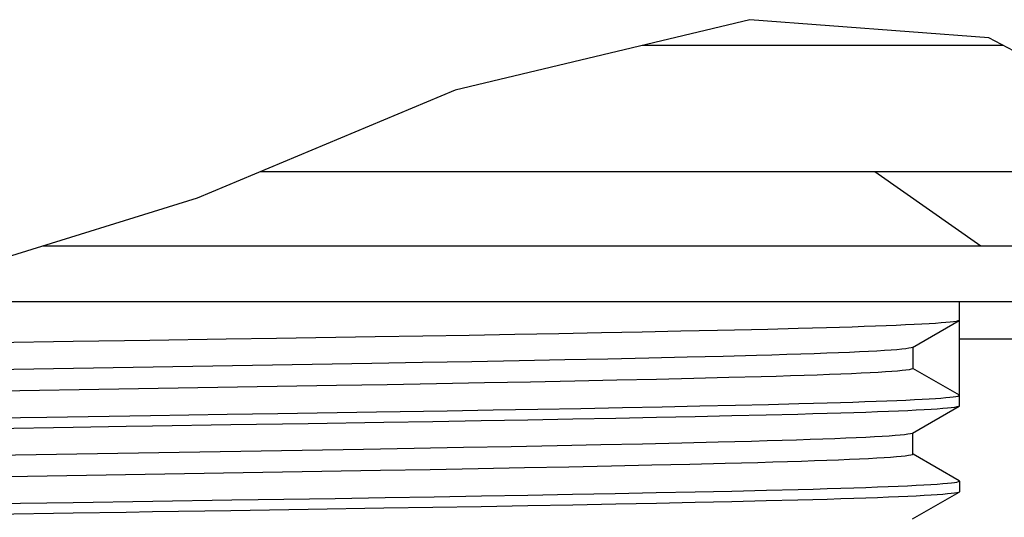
# Model space of a CAD drawing. Header units: centimetres. Extents: x 22052 to 56535, y 76485 to 78519.
# Tile 158 of 235: x 54150.81 to 54154.78, y 77739.86 to 77741.87. Entities that reach past the tile are written whole.
import ezdxf

# ---------------------------------------------------------------- set-up
doc = ezdxf.new("R2010")
doc.units = ezdxf.units.CM
doc.layers.add('$_urządzenia', color=250, linetype='Continuous')

# ---------------------------------------------------------------- blocks, each defined once
blk = doc.blocks.new('A$C92957c0b')
at = {"layer": '$_urządzenia'}
h = blk.add_hatch(dxfattribs=at)
h.set_pattern_fill('_USER', color=256, scale=29.7037395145, angle=324.9999999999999, pattern_type=0)
h.set_pattern_definition([(324.9999999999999, (-1585.0724248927, -2113.6056866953), (17.03736505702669, 24.33187894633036), [])])
h.paths.add_polyline_path([(-213.5456109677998, -1076.5), (-199.7796247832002, -1076.5), (-199.7761351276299, -1076.5765097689), (-199.77346565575, -1076.65463025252), (-199.77161636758, -1076.73436145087), (-199.7705872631, -1076.8157033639), (-199.3645771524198, -1076.78348188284), (-198.93746937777, -1076.743102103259), (-198.4892639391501, -1076.694564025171), (-198.0199608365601, -1076.637867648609), (-197.5295600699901, -1076.573012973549), (-197.0180616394, -1076.5), (-164.1742603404, -1076.5), (-163.9799316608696, -1076.68376480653), (-163.7869957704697, -1076.87669337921), (-163.59555435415, -1077.078399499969), (-163.4056413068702, -1077.28875442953), (-163.2170193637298, -1077.50865934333), (-163.02938346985, -1077.73927289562), (-162.8424963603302, -1077.981496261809), (-162.6563919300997, -1078.23520070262), (-162.4711718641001, -1078.5), (-216.8572072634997, -1078.5), (-216.02623596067, -1077.96300660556), (-215.1973128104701, -1077.450675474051), (-214.37043781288, -1076.96300660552)])
for p, q in [((-176.7899681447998, -1072.4101928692), (-184.7201370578, -1074.307294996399)), ((-170.3562514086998, -1072.902441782), (-176.7899681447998, -1072.4101928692)), ((-169.9817160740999, -1073.1006226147), (-179.6760671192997, -1073.1006226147)), ((-165.4890062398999, -1075.4778855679), (-170.3562514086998, -1072.902441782)), ((-184.7201370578, -1074.307294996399), (-191.6684467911, -1077.2119893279)), ((-189.9652994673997, -1076.5), (-164.7889166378, -1076.5)), ((-191.6684467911, -1077.2119893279), (-197.3917892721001, -1078.987897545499)), ((-195.8194080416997, -1078.5), (-163.4190316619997, -1078.5)), ((-218.2814373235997, -1080), (-162.3916179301, -1080)), ((-171.1499999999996, -1082.809090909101), (-171.1499999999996, -1080)), ((-172.4083512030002, -1081.231389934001), (-171.1580662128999, -1080.509279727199)), ((-171.1499999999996, -1080.500002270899), (-171.1580662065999, -1080.5092958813)), ((-178.6450375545, -1080.7989327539), (-179.6884064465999, -1080.820693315)), ((-177.6613703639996, -1080.7774269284), (-178.6450375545, -1080.7989327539)), ((-176.7411797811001, -1080.756250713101), (-177.6613703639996, -1080.7774269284)), ((-189.5273209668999, -1080.991555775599), (-190.8892895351, -1081.012884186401)), ((-186.8772627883, -1080.949903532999), (-189.5273209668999, -1080.991555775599)), ((-185.5954872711, -1080.9289788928), (-186.8772627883, -1080.949903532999)), ((-184.3410263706, -1080.9077408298), (-185.5954872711, -1080.9289788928)), ((-183.1172483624, -1080.886183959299), (-184.3410263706, -1080.9077408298)), ((-181.9302384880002, -1080.8644244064), (-183.1172483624, -1080.886183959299)), ((-180.7855130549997, -1080.8425679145), (-181.9302384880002, -1080.8644244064)), ((-179.6884064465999, -1080.820693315), (-180.7855130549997, -1080.8425679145)), ((-171.150003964, -1081), (-161.7066754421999, -1081)), ((-172.3998321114, -1081.2215909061), (-172.3998396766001, -1081.7988592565)), ((-182.9974463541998, -1081.5935193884), (-184.2761030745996, -1081.6178529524)), ((-181.7727630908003, -1081.569128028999), (-182.9974463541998, -1081.5935193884)), ((-180.6088891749, -1081.544825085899), (-181.7727630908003, -1081.569128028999)), ((-179.5119216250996, -1081.5207544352), (-180.6088891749, -1081.544825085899)), ((-178.4763002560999, -1081.496797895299), (-179.5119216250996, -1081.5207544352)), ((-177.5072901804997, -1081.473063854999), (-178.4763002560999, -1081.496797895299)), ((-176.6138562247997, -1081.4497612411), (-177.5072901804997, -1081.473063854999)), ((-185.5992783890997, -1081.641947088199), (-186.9624052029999, -1081.6657205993)), ((-184.2761030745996, -1081.6178529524), (-185.5992783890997, -1081.641947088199)), ((-171.1500040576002, -1082.520452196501), (-172.3998396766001, -1081.7988592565)), ((-180.3676932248, -1082.116894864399), (-181.4977843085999, -1082.1407495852)), ((-179.3024908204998, -1082.093272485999), (-180.3676932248, -1082.116894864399)), ((-178.2953309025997, -1082.069729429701), (-179.3024908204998, -1082.093272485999)), ((-177.3522335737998, -1082.046386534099), (-178.2953309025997, -1082.069729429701)), ((-176.4851897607, -1082.0235030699), (-177.3522335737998, -1082.046386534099)), ((-185.2249941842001, -1082.2124959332), (-186.5559143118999, -1082.2359957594)), ((-183.9363549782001, -1082.188751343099), (-185.2249941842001, -1082.2124959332)), ((-182.6894756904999, -1082.1647496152), (-183.9363549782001, -1082.188751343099)), ((-181.4977843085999, -1082.1407495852), (-182.6894756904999, -1082.1647496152)), ((-184.9328809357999, -1082.938308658), (-183.6991731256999, -1082.916976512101)), ((-183.6991731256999, -1082.916976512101), (-182.4995647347, -1082.8954161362)), ((-182.4995647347, -1082.8954161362), (-181.3382417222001, -1082.873676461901)), ((-181.3382417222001, -1082.873676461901), (-180.2188367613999, -1082.851825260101)), ((-180.2188367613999, -1082.851825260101), (-179.1482788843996, -1082.8299995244)), ((-179.1482788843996, -1082.8299995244), (-178.1322402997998, -1082.8082930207)), ((-178.1322402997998, -1082.8082930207), (-177.1775980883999, -1082.786871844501)), ((-177.1775980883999, -1082.786871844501), (-176.2891635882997, -1082.765890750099)), ((-176.2891635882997, -1082.765890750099), (-175.4675047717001, -1082.7452397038)), ((-172.4083512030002, -1083.540480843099), (-171.1580662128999, -1082.8183706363)), ((-190.8600736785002, -1083.0328675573), (-189.4919376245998, -1083.011443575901)), ((-189.4919376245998, -1083.011443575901), (-186.8388342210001, -1082.9697288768)), ((-186.8388342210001, -1082.9697288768), (-184.9328809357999, -1082.938308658)), ((-181.5521633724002, -1083.1663962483), (-182.7667954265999, -1083.188943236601)), ((-180.3955891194, -1083.1439959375), (-181.5521633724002, -1083.1663962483)), ((-179.299919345, -1083.121800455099), (-180.3955891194, -1083.1439959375)), ((-178.2587085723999, -1083.0997001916), (-179.299919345, -1083.121800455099)), ((-177.2734247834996, -1083.077736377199), (-178.2587085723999, -1083.0997001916)), ((-176.3491345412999, -1083.0559634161), (-177.2734247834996, -1083.077736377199)), ((-175.4970888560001, -1083.0346678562), (-176.3491345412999, -1083.0559634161)), ((-186.6401859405, -1083.2551873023), (-188.67877473, -1083.2873473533)), ((-185.3186994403, -1083.233453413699), (-186.6401859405, -1083.2551873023)), ((-184.0258047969, -1083.2113610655), (-185.3186994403, -1083.233453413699)), ((-182.7667954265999, -1083.188943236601), (-184.0258047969, -1083.2113610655)), ((-172.4083758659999, -1083.5404950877), (-172.4215645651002, -1083.546377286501)), ((-172.3998321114, -1084.1079545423), (-172.3998321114, -1083.540480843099)), ((-185.8249660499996, -1083.955045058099), (-187.1859719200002, -1083.9786151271)), ((-184.499377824, -1083.931083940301), (-185.8249660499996, -1083.955045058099)), ((-183.2145467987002, -1083.906819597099), (-184.499377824, -1083.931083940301)), ((-181.9780062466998, -1083.8823866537), (-183.2145467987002, -1083.906819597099)), ((-180.7983487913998, -1083.857953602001), (-181.9780062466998, -1083.8823866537)), ((-179.6770584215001, -1083.833548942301), (-180.7983487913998, -1083.857953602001)), ((-178.6213016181, -1083.8093239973), (-179.6770584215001, -1083.833548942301)), ((-177.6419891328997, -1083.7855411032), (-178.6213016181, -1083.8093239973)), ((-176.7418300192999, -1083.7622927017), (-177.6419891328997, -1083.7855411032)), ((-171.1580662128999, -1084.8202657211), (-172.3977191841, -1084.1042962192)), ((-184.0996981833, -1084.5009093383), (-185.393091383, -1084.524610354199)), ((-182.8548647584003, -1084.477086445), (-184.0996981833, -1084.5009093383)), ((-181.6612545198, -1084.4531991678), (-182.8548647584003, -1084.477086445)), ((-180.5144004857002, -1084.429148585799), (-181.6612545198, -1084.4531991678)), ((-179.4252807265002, -1084.405148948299), (-180.5144004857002, -1084.429148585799)), ((-178.4016487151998, -1084.381368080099), (-179.4252807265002, -1084.405148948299)), ((-177.4510494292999, -1084.357990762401), (-178.4016487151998, -1084.381368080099)), ((-176.5780554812, -1084.335138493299), (-177.4510494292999, -1084.357990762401)), ((-185.393091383, -1084.524610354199), (-186.7351362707, -1084.548176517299)), ((-171.1499999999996, -1084.8295454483), (-171.1499999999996, -1085.118181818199)), ((-186.6017082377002, -1085.2750065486), (-185.2908391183, -1085.253426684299)), ((-185.2908391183, -1085.253426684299), (-184.0120562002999, -1085.2315605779)), ((-184.0120562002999, -1085.2315605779), (-182.7677794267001, -1085.209400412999)), ((-182.7677794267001, -1085.209400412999), (-181.5636574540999, -1085.1870533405)), ((-181.5636574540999, -1085.1870533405), (-180.410253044, -1085.1647253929)), ((-180.410253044, -1085.1647253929), (-179.3109607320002, -1085.142468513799)), ((-179.3109607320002, -1085.142468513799), (-178.2625582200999, -1085.120223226)), ((-178.2625582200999, -1085.120223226), (-177.2702741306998, -1085.0981040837)), ((-177.2702741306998, -1085.0981040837), (-176.3410169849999, -1085.076206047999)), ((-176.3410169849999, -1085.076206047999), (-175.4884173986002, -1085.0548797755)), ((-172.4083512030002, -1085.8495717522), (-171.1580662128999, -1085.1274615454)), ((-186.6401859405, -1085.564278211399), (-188.67877473, -1085.596438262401)), ((-185.3186994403, -1085.5425443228), (-186.6401859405, -1085.564278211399)), ((-184.0258047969, -1085.5204519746), (-185.3186994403, -1085.5425443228)), ((-182.7667954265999, -1085.498034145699), (-184.0258047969, -1085.5204519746)), ((-181.5521633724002, -1085.4754871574), (-182.7667954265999, -1085.498034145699)), ((-180.3955891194, -1085.453086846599), (-181.5521633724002, -1085.4754871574)), ((-179.299919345, -1085.4308913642), (-180.3955891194, -1085.453086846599)), ((-178.2587085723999, -1085.408791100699), (-179.299919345, -1085.4308913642)), ((-177.2734247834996, -1085.3868272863), (-178.2587085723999, -1085.408791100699)), ((-176.3491345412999, -1085.365054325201), (-177.2734247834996, -1085.3868272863)), ((-175.4970888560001, -1085.343758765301), (-176.3491345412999, -1085.365054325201))]:
    blk.add_line(p, q, dxfattribs=at)
for points in [[(-171.1580662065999, -1080.5092958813), (-171.1897240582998, -1080.520707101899), (-171.2396135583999, -1080.5312125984), (-171.3097380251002, -1080.541832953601), (-171.4002003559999, -1080.5525553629), (-171.5109635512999, -1080.5633414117), (-171.6420457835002, -1080.5741919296), (-171.7934395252, -1080.585106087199), (-171.9648996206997, -1080.5960429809), (-172.1562895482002, -1080.6070015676), (-172.3674957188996, -1080.617982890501), (-172.5981548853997, -1080.6289491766), (-172.8481005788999, -1080.639902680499), (-173.1170544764, -1080.650841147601), (-173.404324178, -1080.661720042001), (-173.7095352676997, -1080.672537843), (-174.0323493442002, -1080.6832960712), (-174.3719566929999, -1080.6939547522), (-174.7275770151, -1080.704481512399), (-175.0990503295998, -1080.7149087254), (-175.4864906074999, -1080.7252935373)], [(-175.4864906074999, -1080.7252935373), (-176.3067127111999, -1080.745876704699), (-176.7411797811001, -1080.756250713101)], [(-190.8892895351, -1081.012884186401), (-192.9385740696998, -1081.0449867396), (-193.6251325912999, -1081.055728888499), (-195, -1081.077275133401)], [(-195, -1081.077275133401), (-197.1409539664, -1081.110819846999), (-199.2699774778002, -1081.1441701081)], [(-172.4481865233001, -1081.245077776), (-172.5085836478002, -1081.256973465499), (-172.5929909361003, -1081.268946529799), (-172.7012318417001, -1081.280980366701), (-172.8331517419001, -1081.2930646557), (-172.9883377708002, -1081.305170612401), (-173.1665189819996, -1081.3172876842), (-173.3679127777, -1081.329433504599), (-173.5920956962, -1081.341582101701), (-173.8388072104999, -1081.353720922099), (-174.1089309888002, -1081.365887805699), (-174.4030818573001, -1081.378095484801), (-174.7202776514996, -1081.390290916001), (-175.0589872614, -1081.402413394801), (-175.4181416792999, -1081.414429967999), (-175.7974071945, -1081.426335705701), (-176.1960520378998, -1081.4381133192), (-176.6138562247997, -1081.4497612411)], [(-172.4083758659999, -1081.231404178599), (-172.4119342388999, -1081.233281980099), (-172.4481865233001, -1081.245077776)], [(-186.9624052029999, -1081.6657205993), (-201.4288165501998, -1081.905157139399), (-203.5049975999, -1081.9400726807)], [(-172.3998321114, -1081.7988635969), (-172.4115275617, -1081.8103533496), (-172.4466316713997, -1081.8219581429), (-172.5051148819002, -1081.8336597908), (-172.5868478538, -1081.845436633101), (-172.6916643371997, -1081.857273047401), (-172.8194249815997, -1081.8691598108), (-172.9697603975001, -1081.881070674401), (-173.1424069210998, -1081.8929944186), (-173.3375201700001, -1081.9049449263), (-173.5546268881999, -1081.9168942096), (-173.7935184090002, -1081.9288335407), (-174.0551648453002, -1081.940805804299), (-174.3402670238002, -1081.9528272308), (-174.6478413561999, -1081.964843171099), (-174.9763206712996, -1081.976790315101), (-175.3245656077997, -1081.988632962), (-175.6923712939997, -1082.000370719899), (-176.0792938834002, -1082.0119943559), (-176.4851897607, -1082.0235030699)], [(-186.5559143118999, -1082.2359957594), (-187.9195130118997, -1082.259081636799), (-202.8482039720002, -1082.5060695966)], [(-175.4675047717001, -1082.7452397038), (-175.0797090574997, -1082.734820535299), (-174.708112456, -1082.724360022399), (-174.3527306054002, -1082.7138079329), (-174.0136353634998, -1082.703130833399), (-173.6916273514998, -1082.692362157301), (-173.3877375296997, -1082.6815519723), (-173.1021067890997, -1082.6706947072), (-172.8351393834, -1082.659795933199), (-172.5879222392, -1082.648922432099), (-172.3609819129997, -1082.6380996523), (-172.1537239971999, -1082.6273021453), (-171.9655190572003, -1082.616520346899), (-171.7965414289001, -1082.605754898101), (-171.6469163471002, -1082.5950051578), (-171.5163267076, -1082.584259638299), (-171.4048554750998, -1082.5734922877), (-171.3131636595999, -1082.5627291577), (-171.2417758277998, -1082.552036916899), (-171.1908064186, -1082.5414377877), (-171.1602044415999, -1082.5309095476), (-171.1499999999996, -1082.520452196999)], [(-171.1580662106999, -1082.8183763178), (-171.1741037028, -1082.825184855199), (-171.2168027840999, -1082.8360118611), (-171.2809308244, -1082.8469266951), (-171.3661221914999, -1082.857873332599), (-171.4718179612, -1082.868829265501), (-171.5979779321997, -1082.8798170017), (-171.7449186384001, -1082.890848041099), (-171.9128073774, -1082.901936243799), (-172.1013994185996, -1082.9130677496), (-172.3105913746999, -1082.924212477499), (-172.5401489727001, -1082.9353651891), (-172.7900365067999, -1082.9465311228), (-173.0605029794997, -1082.957695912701), (-173.3519949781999, -1082.9688792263), (-173.6639366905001, -1082.9800613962), (-173.9948695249, -1082.9911690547), (-174.3440864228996, -1083.002182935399), (-174.7114927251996, -1083.013122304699), (-175.096235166, -1083.023971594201), (-175.4970888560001, -1083.0346678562)], [(-171.1499999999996, -1082.80909975), (-171.1527655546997, -1082.814526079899), (-171.1580662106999, -1082.8183763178)], [(-197.1286368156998, -1083.1310653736), (-196.4200226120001, -1083.1199790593), (-195.710266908, -1083.108865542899)], [(-195.710266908, -1083.108865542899), (-192.9223652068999, -1083.065173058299), (-190.8600736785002, -1083.0328675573)], [(-195, -1083.3863661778), (-197.1409539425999, -1083.4199107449), (-199.2699774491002, -1083.453261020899)], [(-192.8713631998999, -1083.353025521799), (-193.5799773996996, -1083.3641118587), (-195, -1083.3863661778)], [(-188.67877473, -1083.2873473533), (-190.7586619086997, -1083.319929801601), (-192.8713631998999, -1083.353025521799)], [(-172.4215645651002, -1083.546377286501), (-172.465717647, -1083.558140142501), (-172.5336648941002, -1083.569988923), (-172.6253483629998, -1083.581917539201), (-172.7407087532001, -1083.5939172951), (-172.8794150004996, -1083.6059572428), (-173.0413094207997, -1083.618029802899), (-173.2268117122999, -1083.630162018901), (-173.4360346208, -1083.642348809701), (-173.6685615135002, -1083.654556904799), (-173.9241975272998, -1083.6667712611), (-174.2026752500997, -1083.6789754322), (-174.5035105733, -1083.691146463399), (-174.8260700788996, -1083.7032596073), (-175.1697370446, -1083.7152945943), (-175.5338849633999, -1083.7272334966), (-175.917730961, -1083.739055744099), (-176.3207222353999, -1083.750749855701), (-176.7418300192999, -1083.7622927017)], [(-187.1859719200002, -1083.9786151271), (-200.9737243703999, -1084.2067246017), (-203.0631867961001, -1084.241563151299)], [(-172.3998321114, -1084.107954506), (-172.4004169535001, -1084.110513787), (-172.4171610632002, -1084.121955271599), (-172.4570537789, -1084.1335164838), (-172.5200696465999, -1084.1451733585), (-172.6061674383, -1084.156914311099), (-172.7151039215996, -1084.1687099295), (-172.8462757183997, -1084.1805136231), (-172.9995766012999, -1084.192334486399), (-173.1757570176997, -1084.204227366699), (-173.3750330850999, -1084.2161899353), (-173.5970619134, -1084.228188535), (-173.8422139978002, -1084.240231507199), (-174.1108599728, -1084.252321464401), (-174.4023696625, -1084.264417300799), (-174.7154440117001, -1084.2764617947), (-175.0493137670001, -1084.288428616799), (-175.403548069, -1084.3003066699), (-175.776984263, -1084.312062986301), (-176.1687473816, -1084.3236783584), (-176.5780554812, -1084.335138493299)], [(-186.7351362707, -1084.548176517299), (-200.9880344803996, -1084.784219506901), (-203.0403520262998, -1084.8184314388)], [(-175.4884173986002, -1085.0548797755), (-175.0886075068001, -1085.0442019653), (-174.7060031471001, -1085.033403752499), (-174.3413416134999, -1085.0225387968), (-173.9945269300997, -1085.011597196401), (-173.6655930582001, -1085.0005580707), (-173.3553322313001, -1084.989442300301), (-173.0647126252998, -1084.978302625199), (-172.7942085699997, -1084.967149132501), (-172.5437478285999, -1084.9559717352), (-172.3133692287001, -1084.944792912), (-172.1031629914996, -1084.9336057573), (-171.9134768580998, -1084.9224171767), (-171.7446772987, -1084.911270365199), (-171.5970284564, -1084.9001798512), (-171.4703656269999, -1084.8891311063), (-171.3644790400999, -1084.8781237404), (-171.2793820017, -1084.867138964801), (-171.2155481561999, -1084.8561955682), (-171.1732925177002, -1084.8453495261), (-171.1524857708, -1084.8346812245), (-171.1499999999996, -1084.8295366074)], [(-171.1499999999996, -1084.8295366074), (-171.1527655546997, -1084.824110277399), (-171.1580662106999, -1084.8202600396)], [(-190.7300225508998, -1085.339920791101), (-190.0278022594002, -1085.328932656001), (-188.6384300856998, -1085.3071548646)], [(-188.6384300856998, -1085.3071548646), (-187.9521509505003, -1085.296404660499), (-186.6017082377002, -1085.2750065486)], [(-171.1580662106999, -1085.127467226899), (-171.1741037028, -1085.1342757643), (-171.2168027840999, -1085.145102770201), (-171.2809308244, -1085.1560176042), (-171.3661221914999, -1085.1669642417), (-171.4718179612, -1085.177920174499), (-171.5979779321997, -1085.1889079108), (-171.7449186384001, -1085.1999389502), (-171.9128073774, -1085.2110271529), (-172.1013994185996, -1085.2221586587), (-172.3105913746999, -1085.2333033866), (-172.5401489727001, -1085.2444560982), (-172.7900365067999, -1085.2556220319), (-173.0605029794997, -1085.2667868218), (-173.3519949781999, -1085.277970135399), (-173.6639366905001, -1085.2891523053), (-173.9948695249, -1085.3002599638), (-174.3440864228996, -1085.3112738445), (-174.7114927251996, -1085.3222132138), (-175.096235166, -1085.3330625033), (-175.4970888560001, -1085.343758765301)], [(-171.1499999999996, -1085.118190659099), (-171.1527655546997, -1085.123616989), (-171.1580662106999, -1085.127467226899)], [(-197.1286368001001, -1085.4401562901), (-196.4200226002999, -1085.429069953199), (-195, -1085.4068156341)], [(-195, -1085.4068156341), (-192.8590460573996, -1085.373271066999), (-190.7300225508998, -1085.339920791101)], [(-195, -1085.6954570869), (-197.1409539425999, -1085.729001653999), (-199.2699774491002, -1085.7623519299)], [(-192.8713631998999, -1085.6621164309), (-193.5799773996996, -1085.673202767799), (-195, -1085.6954570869)], [(-188.67877473, -1085.596438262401), (-190.7586619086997, -1085.629020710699), (-192.8713631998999, -1085.6621164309)]]:
    blk.add_lwpolyline(points, dxfattribs=at)

msp = doc.modelspace()

# ---------------------------------------------------------------- block references
at = {"layer": '$_urządzenia', "xscale": 0.15, "yscale": 0.15, "zscale": 0.15}
msp.add_blockref('A$C92957c0b', (54180.2746603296, 77902.73227193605), dxfattribs=at)

doc.saveas('drawing.dxf')
